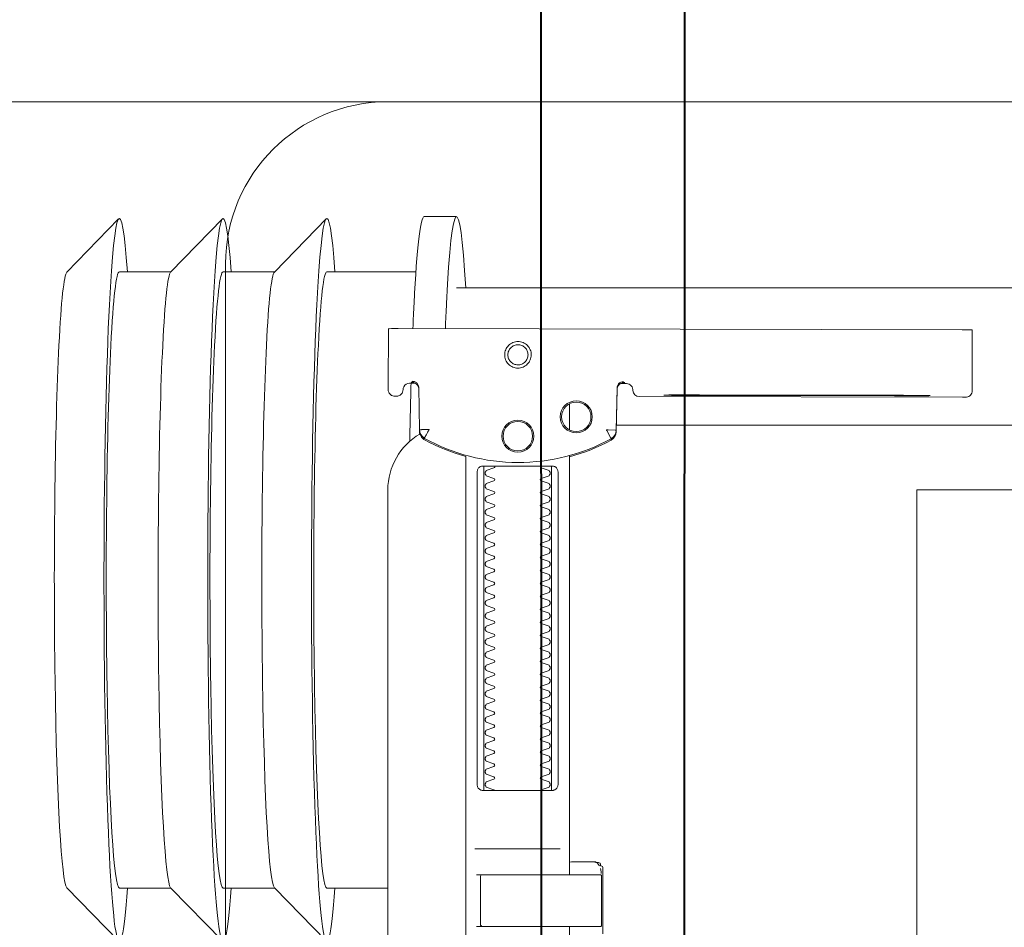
# Model space of a CAD drawing. Header units: millimetres. Extents: x -82287 to 177822, y -399756 to 0.
# Tile 145 of 228: x 52111 to 52126, y -195385 to -195371. Entities that reach past the tile are written whole.
import ezdxf
from ezdxf.enums import TextEntityAlignment as Align
from ezdxf.lldxf.tags import DXFTag

# ---------------------------------------------------------------- set-up
doc = ezdxf.new("R2010")
doc.units = ezdxf.units.MM
doc.header["$MEASUREMENT"] = 0
doc.linetypes.add('SUŁOSZOWA - PB 21 03$0$HIDDEN2', pattern=[4.7625, 3.175, -1.5875])
doc.layers.add('FL_XREF', color=252, linetype='Continuous')
doc.layers.add('IS_Cyrkulacja', color=7, linetype='DASHWAVE', lineweight=40, true_color=0x800080)
doc.layers.add('IS_Zimna_woda', color=5, linetype='SOLID', lineweight=40, true_color=0x0000ff)
for name, color, linetype, lineweight in [('IS_Zasilanie', 1, 'SOLID', 40), ('SUŁOSZOWA - PB 21 03$0$!! 0_ Istn-sciany', 251, 'Continuous', 0), ('SUŁOSZOWA - PB 21 03$0$!! 0_Opis_pom', 251, 'Continuous', 0), ('SUŁOSZOWA - PB 21 03$0$!! 1_OPIS POM NOWE', 251, 'Continuous', 0), ('SUŁOSZOWA - PB 21 03$0$!! 2_WYBURZENIA DO REMONTU', 251, 'Continuous', 0)]:
    doc.layers.add(name, color=color, linetype=linetype, lineweight=lineweight)
doc.layers.add('SUŁOSZOWA - PB 21 03$0$!!_@ wypos sanit nd', color=251, linetype='Continuous', lineweight=0, plot=False)
doc.styles.add('SUŁOSZOWA - PB 21 03$0$ARIAL', font='tahoma.ttf')
tags = doc.linetypes.add('DASHWAVE', pattern='A,10,-5,-20,[138,IS_LineDef.shx,S=2,R=0,X=-20,Y=0],-5', length=40).pattern_tags.tags
tags[16:17] = [DXFTag(74, 4), DXFTag(75, 0), DXFTag(340, '0'), DXFTag(46, 0.0), DXFTag(50, 0.0), DXFTag(44, 0.0), DXFTag(45, 0.0)]
tags[6:7] = [DXFTag(74, 4), DXFTag(75, 0), DXFTag(340, '0'), DXFTag(46, 0.0), DXFTag(50, 0.0), DXFTag(44, 0.0), DXFTag(45, 0.0)]
tags[4:5] = [DXFTag(74, 4), DXFTag(75, 0), DXFTag(340, '0'), DXFTag(46, 0.0), DXFTag(50, 0.0), DXFTag(44, 0.0), DXFTag(45, 0.0)]
tags = doc.linetypes.add('SOLID', pattern=[10, 10, 0]).pattern_tags.tags
tags[6:7] = [DXFTag(74, 4), DXFTag(75, 0), DXFTag(340, '0'), DXFTag(46, 0.0), DXFTag(50, 0.0), DXFTag(44, 0.0), DXFTag(45, 0.0)]
tags[4:5] = [DXFTag(74, 4), DXFTag(75, 0), DXFTag(340, '0'), DXFTag(46, 0.0), DXFTag(50, 0.0), DXFTag(44, 0.0), DXFTag(45, 0.0)]

# ---------------------------------------------------------------- blocks, each defined once
blk = doc.blocks.new('SUŁOSZOWA - PB 21 03$0$A$C351F644B')
for p, q in [((-22.5, 2.5), (-22.5, 15)), ((20, 0), (-20, 0))]:
    blk.add_line(p, q)
blk.add_arc((-20, 2.5), 2.5, 180, 270)
blk = doc.blocks.new('SUŁOSZOWA - PB 21 03$0$A$Cff2eaf8b')
for points in [[(-0.24945, 0.09108), (-0.24147, 0.09927)], [(-0.24136, 0.09113), (-0.23342, 0.09113), (-0.22548, 0.09927)], [(-0.22538, 0.09113), (-0.21743, 0.09113), (-0.2095, 0.09927)], [(-0.18941, 0.09963), (-0.19441, 0.09963)], [(-0.19567, 0.09113), (-0.20939, 0.09113)], [(-0.18941, 0.08863), (-0.04454, 0.08863), (-0.04035, 0.08853), (-0.03617, 0.08824), (-0.032, 0.08775), (-0.02786, 0.08707), (-0.02376, 0.08619), (-0.0197, 0.08513), (-0.0157, 0.08388), (-0.01176, 0.08244), (-0.00789, 0.08082), (-0.0041, 0.07902), (-0.0004, 0.07705), (0.0032, 0.0749), (0.0067, 0.0726), (0.01009, 0.07012), (0.01337, 0.0675)], [(-0.19839, 0.08237), (-0.11148, 0.08219)], [(-0.19594, 0.07411), (-0.19609, 0.07411), (-0.19639, 0.07411), (-0.19593, 0.07402), (-0.19578, 0.07396), (-0.19564, 0.07387), (-0.19551, 0.07376), (-0.1954, 0.07363), (-0.19532, 0.07349), (-0.19526, 0.07333), (-0.19523, 0.07317)], [(-0.16479, 0.06647), (-0.16466, 0.07302), (-0.16465, 0.07318), (-0.16461, 0.07333), (-0.16454, 0.07348), (-0.16445, 0.07361), (-0.16435, 0.07373), (-0.16422, 0.07383), (-0.16409, 0.07391), (-0.16394, 0.07396), (-0.16349, 0.07404), (-0.1638, 0.07405), (-0.16395, 0.07405)], [(-0.12195, 0.07209), (-0.15195, 0.07215)], [(-0.15195, 0.07205), (-0.12195, 0.07199)], [(-0.172, 0.07079), (-0.172, 0.06674)], [(0.16493, 0.0675), (-0.16477, 0.0675)], [(-0.172, -0.01362), (-0.172, -0.00982)], [(-0.172, 0.06279), (-0.172, -0.00182)], [(-0.1852, 0.06018), (-0.1852, 0.01218)], [(-0.1748, 0.01218), (-0.1748, 0.06018)], [(-0.11847, -0.0325), (-0.11847, 0.0575), (0.11153, 0.0575), (0.11153, -0.0325)], [(-0.17342, 0.00218), (-0.18659, 0.00218)], [(-0.172, 0.00012), (-0.17167, 0.00018), (-0.1682, 0.00018), (-0.1681, 0.00018), (-0.16799, 0.00016), (-0.16789, 0.00007), (-0.16779, 0.00006), (-0.16762, 0.00005), (-0.16752, 0.00005), (-0.16741, 0.00003), (-0.1673, -0.00004), (-0.16725, -0.00018), (-0.16725, -0.00044), (-0.16711, -0.00046), (-0.16701, -0.0005), (-0.16693, -0.00056), (-0.16688, -0.0007), (-0.16688, -0.01094)], [(-0.16829, 0.00017), (-0.16772, 0.00003), (-0.16738, -0.00042)], [(-0.16723, -0.00083), (-0.16714, -0.00136), (-0.16713, -0.00163)], [(-0.18633, -0.00182), (-0.17526, -0.00182), (-0.17367, -0.00182)], [(-0.24945, -0.00383), (-0.24147, -0.01202)], [(-0.24136, -0.00387), (-0.23342, -0.00387), (-0.22548, -0.01202)], [(-0.22538, -0.00387), (-0.21743, -0.00387), (-0.2095, -0.01202)], [(-0.2, -0.00387), (-0.20939, -0.00387)], [(-0.18633, -0.00982), (-0.18551, -0.00982), (-0.18567, -0.00972), (-0.1857, -0.00962)]]:
    blk.add_lwpolyline(points)
for points in [[(-0.19989, 0.08236), (-0.19995, 0.07336, 0.009369), (-0.19994, 0.07293), (-0.19992, 0.07276), (-0.19986, 0.07259), (-0.19979, 0.07243), (-0.19968, 0.07229), (-0.19955, 0.07217), (-0.19941, 0.07208), (-0.19924, 0.07201), (-0.19908, 0.07197), (-0.19895, 0.07196), (-0.1988, 0.07196)], [(-0.16413, 0.07389), (-0.16324, 0.07389), (-0.16303, 0.07386), (-0.16283, 0.0738), (-0.16264, 0.07369), (-0.16249, 0.07354), (-0.16237, 0.07337), (-0.16228, 0.07317), (-0.16225, 0.07297, 0.002299), (-0.16224, 0.07285, 0.40455), (-0.16124, 0.07188), (-0.11145, 0.07178), (-0.11127, 0.07178), (-0.11111, 0.07178), (-0.111, 0.07178), (-0.11083, 0.07179), (-0.11065, 0.07183), (-0.11049, 0.0719), (-0.11033, 0.072), (-0.1102, 0.07212), (-0.11009, 0.07227), (-0.11001, 0.07243), (-0.10996, 0.07261), (-0.10995, 0.07279), (-0.10997, 0.08178), (-0.10998, 0.08217)], [(-0.19576, 0.07395), (-0.19665, 0.07395, 0.282591), (-0.19754, 0.0734), (-0.19758, 0.07331), (-0.19761, 0.0732), (-0.19763, 0.07311), (-0.19764, 0.07296, -0.415352), (-0.19865, 0.07196)], [(-0.19623, 0.07426), (-0.19588, 0.0742), (-0.19555, 0.07399), (-0.19533, 0.07367), (-0.19523, 0.07332), (-0.19513, 0.06676), (-0.19513, 0.0667, 0.265347), (-0.19435, 0.06544, 0.125711), (-0.17997, 0.06173, 0.125711), (-0.16558, 0.06538, 0.26954), (-0.1648, 0.06667), (-0.16467, 0.07322), (-0.16464, 0.07344), (-0.16456, 0.07365), (-0.16444, 0.07383), (-0.16428, 0.07399), (-0.1641, 0.0741), (-0.16389, 0.07417), (-0.16368, 0.0742)], [(-0.15993, -0.0325), (-0.17249, -0.0325, 0.405519), (-0.172, -0.032), (-0.172, -0.0313, 0.414214), (-0.1725, -0.0308), (-0.1875, -0.0308, 0.414214), (-0.188, -0.0313), (-0.188, -0.032, 0.405519), (-0.18751, -0.0325), (-0.19, -0.0325, -0.414214), (-0.2, -0.0225), (-0.2, 0.0575, -0.266001), (-0.19506, 0.06612)], [(-0.19513, 0.06651), (-0.19511, 0.06632), (-0.19509, 0.06622), (-0.19506, 0.06612), (-0.19503, 0.06602), (-0.19498, 0.06592), (-0.19493, 0.06582), (-0.19488, 0.06573), (-0.19482, 0.06564), (-0.19475, 0.06556), (-0.19468, 0.06548), (-0.1946, 0.06541), (-0.19452, 0.06535), (-0.19443, 0.06529), (-0.19434, 0.06524), (-0.19358, 0.06483), (-0.19281, 0.06445), (-0.19203, 0.0641), (-0.19125, 0.06376), (-0.19045, 0.06345), (-0.18964, 0.06316), (-0.18882, 0.06289), (-0.188, 0.06265), (-0.188, -0.01362, 0.414214)], [(-0.172, 0.0626), (-0.17117, 0.06284), (-0.17034, 0.0631), (-0.16952, 0.06339), (-0.16872, 0.0637), (-0.16792, 0.06404), (-0.16713, 0.06439), (-0.16635, 0.06477), (-0.16558, 0.06518), (-0.16557, 0.06518, 0.269546), (-0.16479, 0.06647)], [(-0.18353, 0.01118, 0.182836), (-0.18364, 0.01127), (-0.18485, 0.01168, 0.050055), (-0.185, 0.01194), (-0.185, 0.01222, 0.050055), (-0.18485, 0.01248), (-0.18364, 0.01289, 0.719897), (-0.18364, 0.01327), (-0.18485, 0.01368, 0.050055), (-0.185, 0.01394), (-0.185, 0.01422, 0.050055), (-0.18485, 0.01448), (-0.18364, 0.01489, 0.719897), (-0.18364, 0.01527), (-0.18485, 0.01568, 0.050055), (-0.185, 0.01594), (-0.185, 0.01622, 0.050055), (-0.18485, 0.01648), (-0.18364, 0.01689, 0.719897), (-0.18364, 0.01727), (-0.18485, 0.01768, 0.050055), (-0.185, 0.01794), (-0.185, 0.01822, 0.050055), (-0.18485, 0.01848), (-0.18364, 0.01889, 0.719897), (-0.18364, 0.01927), (-0.18485, 0.01968, 0.050055), (-0.185, 0.01994), (-0.185, 0.02022, 0.050055), (-0.18485, 0.02048), (-0.18364, 0.02089, 0.719897), (-0.18364, 0.02127), (-0.18485, 0.02168, 0.050055), (-0.185, 0.02194), (-0.185, 0.02222, 0.050055), (-0.18485, 0.02248), (-0.18364, 0.02289, 0.719897), (-0.18364, 0.02327), (-0.18485, 0.02368, 0.050055), (-0.185, 0.02394), (-0.185, 0.02422, 0.050055), (-0.18485, 0.02448), (-0.18364, 0.02489, 0.719897), (-0.18364, 0.02527), (-0.18485, 0.02568, 0.050055), (-0.185, 0.02594), (-0.185, 0.02622, 0.050055), (-0.18485, 0.02648), (-0.18364, 0.02689, 0.719897), (-0.18364, 0.02727), (-0.18485, 0.02768, 0.050055), (-0.185, 0.02794), (-0.185, 0.02822, 0.050055), (-0.18485, 0.02848), (-0.18364, 0.02889, 0.719897), (-0.18364, 0.02927), (-0.18485, 0.02968, 0.050055), (-0.185, 0.02994), (-0.185, 0.03022, 0.050055), (-0.18485, 0.03048), (-0.18364, 0.03089, 0.719897), (-0.18364, 0.03127), (-0.18485, 0.03168, 0.050055), (-0.185, 0.03194), (-0.185, 0.03222, 0.050055), (-0.18485, 0.03248), (-0.18364, 0.03289, 0.719897), (-0.18364, 0.03327), (-0.18485, 0.03368, 0.050055), (-0.185, 0.03394), (-0.185, 0.03422, 0.050055), (-0.18485, 0.03448), (-0.18364, 0.03489, 0.719897), (-0.18364, 0.03527), (-0.18485, 0.03568, 0.050055), (-0.185, 0.03594), (-0.185, 0.03622, 0.050055), (-0.18485, 0.03648), (-0.18364, 0.03689, 0.719897), (-0.18364, 0.03727), (-0.18485, 0.03768, 0.050055), (-0.185, 0.03794), (-0.185, 0.03822, 0.050055), (-0.18485, 0.03848), (-0.18364, 0.03889, 0.719897), (-0.18364, 0.03927), (-0.18485, 0.03968, 0.050055), (-0.185, 0.03994), (-0.185, 0.04022, 0.050055), (-0.18485, 0.04048), (-0.18364, 0.04089, 0.719897), (-0.18364, 0.04127), (-0.18485, 0.04168, 0.050055), (-0.185, 0.04194), (-0.185, 0.04222, 0.050055), (-0.18485, 0.04248), (-0.18364, 0.04289, 0.719897), (-0.18364, 0.04327), (-0.18485, 0.04368, 0.050055), (-0.185, 0.04394), (-0.185, 0.04422, 0.050055), (-0.18485, 0.04448), (-0.18364, 0.04489, 0.719897), (-0.18364, 0.04527), (-0.18485, 0.04568, 0.050055), (-0.185, 0.04594), (-0.185, 0.04622, 0.050055), (-0.18485, 0.04648), (-0.18364, 0.04689, 0.719897), (-0.18364, 0.04727), (-0.18485, 0.04768, 0.050055), (-0.185, 0.04794), (-0.185, 0.04822, 0.050055), (-0.18485, 0.04848), (-0.18364, 0.04889, 0.719897), (-0.18364, 0.04927), (-0.18485, 0.04968, 0.050055), (-0.185, 0.04994), (-0.185, 0.05022, 0.050055), (-0.18485, 0.05048), (-0.18364, 0.05089, 0.719897), (-0.18364, 0.05127), (-0.18485, 0.05168, 0.050055), (-0.185, 0.05194), (-0.185, 0.05222, 0.050055), (-0.18485, 0.05248), (-0.18364, 0.05289, 0.719897), (-0.18364, 0.05327), (-0.18485, 0.05368, 0.050055), (-0.185, 0.05394), (-0.185, 0.05422, 0.050055), (-0.18485, 0.05448), (-0.18364, 0.05489, 0.719897), (-0.18364, 0.05527), (-0.18485, 0.05568, 0.050055), (-0.185, 0.05594), (-0.185, 0.05622, 0.050055), (-0.18485, 0.05648), (-0.18364, 0.05689, 0.719897), (-0.18364, 0.05727), (-0.18485, 0.05768, 0.050055), (-0.185, 0.05794), (-0.185, 0.05822, 0.050055), (-0.18485, 0.05848), (-0.18364, 0.05889, 0.719897), (-0.18364, 0.05927), (-0.18485, 0.05968, 0.050055), (-0.185, 0.05994), (-0.185, 0.06022, 0.050055), (-0.18485, 0.06048), (-0.18364, 0.06089, 0.474594), (-0.18353, 0.06118)], [(-0.17647, 0.06118, 0.474594), (-0.17636, 0.06089), (-0.17515, 0.06048, 0.050055), (-0.175, 0.06022), (-0.175, 0.05994, 0.050055), (-0.17515, 0.05968), (-0.17636, 0.05927, 0.719897), (-0.17636, 0.05889), (-0.17515, 0.05848, 0.050055), (-0.175, 0.05822), (-0.175, 0.05794, 0.050055), (-0.17515, 0.05768), (-0.17636, 0.05727, 0.719897), (-0.17636, 0.05689), (-0.17515, 0.05648, 0.050055), (-0.175, 0.05622), (-0.175, 0.05594, 0.050055), (-0.17515, 0.05568), (-0.17636, 0.05527, 0.719897), (-0.17636, 0.05489), (-0.17515, 0.05448, 0.050055), (-0.175, 0.05422), (-0.175, 0.05394, 0.050055), (-0.17515, 0.05368), (-0.17636, 0.05327, 0.719897), (-0.17636, 0.05289), (-0.17515, 0.05248, 0.050055), (-0.175, 0.05222), (-0.175, 0.05194, 0.050055), (-0.17515, 0.05168), (-0.17636, 0.05127, 0.719897), (-0.17636, 0.05089), (-0.17515, 0.05048, 0.050055), (-0.175, 0.05022), (-0.175, 0.04994, 0.050055), (-0.17515, 0.04968), (-0.17636, 0.04927, 0.719897), (-0.17636, 0.04889), (-0.17515, 0.04848, 0.050055), (-0.175, 0.04822), (-0.175, 0.04794, 0.050055), (-0.17515, 0.04768), (-0.17636, 0.04727, 0.719897), (-0.17636, 0.04689), (-0.17515, 0.04648, 0.050055), (-0.175, 0.04622), (-0.175, 0.04594, 0.050055), (-0.17515, 0.04568), (-0.17636, 0.04527, 0.719897), (-0.17636, 0.04489), (-0.17515, 0.04448, 0.050055), (-0.175, 0.04422), (-0.175, 0.04394, 0.050055), (-0.17515, 0.04368), (-0.17636, 0.04327, 0.719897), (-0.17636, 0.04289), (-0.17515, 0.04248, 0.050055), (-0.175, 0.04222), (-0.175, 0.04194, 0.050055), (-0.17515, 0.04168), (-0.17636, 0.04127, 0.719897), (-0.17636, 0.04089), (-0.17515, 0.04048, 0.050055), (-0.175, 0.04022), (-0.175, 0.03994, 0.050055), (-0.17515, 0.03968), (-0.17636, 0.03927, 0.719897), (-0.17636, 0.03889), (-0.17515, 0.03848, 0.050055), (-0.175, 0.03822), (-0.175, 0.03794, 0.050055), (-0.17515, 0.03768), (-0.17636, 0.03727, 0.719897), (-0.17636, 0.03689), (-0.17515, 0.03648, 0.050055), (-0.175, 0.03622), (-0.175, 0.03594, 0.050055), (-0.17515, 0.03568), (-0.17636, 0.03527, 0.719897), (-0.17636, 0.03489), (-0.17515, 0.03448, 0.050055), (-0.175, 0.03422), (-0.175, 0.03394, 0.050055), (-0.17515, 0.03368), (-0.17636, 0.03327, 0.719897), (-0.17636, 0.03289), (-0.17515, 0.03248, 0.050055), (-0.175, 0.03222), (-0.175, 0.03194, 0.050055), (-0.17515, 0.03168), (-0.17636, 0.03127, 0.719897), (-0.17636, 0.03089), (-0.17515, 0.03048, 0.050055), (-0.175, 0.03022), (-0.175, 0.02994, 0.050055), (-0.17515, 0.02968), (-0.17636, 0.02927, 0.719897), (-0.17636, 0.02889), (-0.17515, 0.02848, 0.050055), (-0.175, 0.02822), (-0.175, 0.02794, 0.050055), (-0.17515, 0.02768), (-0.17636, 0.02727, 0.719897), (-0.17636, 0.02689), (-0.17515, 0.02648, 0.050055), (-0.175, 0.02622), (-0.175, 0.02594, 0.050055), (-0.17515, 0.02568), (-0.17636, 0.02527, 0.719897), (-0.17636, 0.02489), (-0.17515, 0.02448, 0.050055), (-0.175, 0.02422), (-0.175, 0.02394, 0.050055), (-0.17515, 0.02368), (-0.17636, 0.02327, 0.719897), (-0.17636, 0.02289), (-0.17515, 0.02248, 0.050055), (-0.175, 0.02222), (-0.175, 0.02194, 0.050055), (-0.17515, 0.02168), (-0.17636, 0.02127, 0.719897), (-0.17636, 0.02089), (-0.17515, 0.02048, 0.050055), (-0.175, 0.02022), (-0.175, 0.01994, 0.050055), (-0.17515, 0.01968), (-0.17636, 0.01927, 0.719897), (-0.17636, 0.01889), (-0.17515, 0.01848, 0.050055), (-0.175, 0.01822), (-0.175, 0.01794, 0.050055), (-0.17515, 0.01768), (-0.17636, 0.01727, 0.719897), (-0.17636, 0.01689), (-0.17515, 0.01648, 0.050055), (-0.175, 0.01622), (-0.175, 0.01594, 0.050055), (-0.17515, 0.01568), (-0.17636, 0.01527, 0.719897), (-0.17636, 0.01489), (-0.17515, 0.01448, 0.050055), (-0.175, 0.01422), (-0.175, 0.01394, 0.050055), (-0.17515, 0.01368), (-0.17636, 0.01327, 0.719897), (-0.17636, 0.01289), (-0.17515, 0.01248, 0.050055), (-0.175, 0.01222), (-0.175, 0.01194, 0.050055), (-0.17515, 0.01168), (-0.17636, 0.01127, 0.182836), (-0.17647, 0.01118)], [(-0.1857, -0.00202), (-0.1857, -0.00962), (-0.1857, -0.00202), (-0.18567, -0.00192), (-0.18559, -0.00184), (-0.17696, -0.00182), (-0.16725, -0.00182, -0.414214), (-0.16705, -0.00202), (-0.16705, -0.00962, -0.414214), (-0.16725, -0.00982), (-0.18543, -0.00982), (-0.18553, -0.00978), (-0.1856, -0.00962)]]:
    blk.add_lwpolyline(points, format="xyb")
for points in [[(-0.17994, 0.08038), (-0.17974, 0.08037), (-0.17954, 0.08034), (-0.17935, 0.08029), (-0.17916, 0.08022), (-0.17897, 0.08013), (-0.1788, 0.08003), (-0.17864, 0.07991), (-0.17849, 0.07978), (-0.17836, 0.07963), (-0.17824, 0.07947), (-0.17814, 0.07929), (-0.17805, 0.07911), (-0.17798, 0.07892), (-0.17793, 0.07873), (-0.17791, 0.07853), (-0.1779, 0.07833), (-0.17791, 0.07813), (-0.17794, 0.07793), (-0.17799, 0.07773), (-0.17805, 0.07754), (-0.17814, 0.07736), (-0.17824, 0.07719), (-0.17836, 0.07703), (-0.1785, 0.07688), (-0.17865, 0.07675), (-0.17881, 0.07663), (-0.17898, 0.07652), (-0.17916, 0.07644), (-0.17935, 0.07637), (-0.17955, 0.07632), (-0.17975, 0.07629), (-0.17995, 0.07628), (-0.18015, 0.07629), (-0.18035, 0.07632), (-0.18054, 0.07637), (-0.18073, 0.07644), (-0.18091, 0.07653), (-0.18109, 0.07663), (-0.18125, 0.07675), (-0.18139, 0.07689), (-0.18153, 0.07704), (-0.18165, 0.0772), (-0.18175, 0.07737), (-0.18184, 0.07755), (-0.1819, 0.07774), (-0.18195, 0.07794), (-0.18198, 0.07813), (-0.18199, 0.07834), (-0.18198, 0.07854), (-0.18195, 0.07873), (-0.1819, 0.07893), (-0.18183, 0.07912), (-0.18175, 0.0793), (-0.18164, 0.07947), (-0.18152, 0.07963), (-0.18139, 0.07978), (-0.18124, 0.07992), (-0.18108, 0.08004), (-0.18091, 0.08014), (-0.18072, 0.08022), (-0.18053, 0.08029), (-0.18034, 0.08034), (-0.18014, 0.08037)], [(-0.17994, 0.07987), (-0.17979, 0.07987), (-0.17964, 0.07984), (-0.17949, 0.07981), (-0.17935, 0.07976), (-0.17921, 0.07969), (-0.17908, 0.07961), (-0.17896, 0.07952), (-0.17885, 0.07942), (-0.17874, 0.07931), (-0.17865, 0.07918), (-0.17858, 0.07905), (-0.17851, 0.07892), (-0.17846, 0.07877), (-0.17842, 0.07862), (-0.1784, 0.07847), (-0.17839, 0.07832), (-0.1784, 0.07817), (-0.17842, 0.07802), (-0.17846, 0.07787), (-0.17851, 0.07773), (-0.17858, 0.07759), (-0.17866, 0.07746), (-0.17875, 0.07734), (-0.17885, 0.07723), (-0.17896, 0.07712), (-0.17909, 0.07703), (-0.17922, 0.07696), (-0.17935, 0.07689), (-0.1795, 0.07684), (-0.17964, 0.0768), (-0.1798, 0.07678), (-0.17995, 0.07677), (-0.1801, 0.07678), (-0.18025, 0.07681), (-0.1804, 0.07684), (-0.18054, 0.07689), (-0.18068, 0.07696), (-0.18081, 0.07704), (-0.18093, 0.07713), (-0.18104, 0.07723), (-0.18114, 0.07734), (-0.18123, 0.07747), (-0.18131, 0.0776), (-0.18138, 0.07773), (-0.18143, 0.07788), (-0.18146, 0.07803), (-0.18149, 0.07818), (-0.18149, 0.07833), (-0.18149, 0.07848), (-0.18146, 0.07863), (-0.18143, 0.07878), (-0.18137, 0.07892), (-0.18131, 0.07906), (-0.18123, 0.07919), (-0.18114, 0.07931), (-0.18104, 0.07942), (-0.18092, 0.07952), (-0.1808, 0.07962), (-0.18067, 0.07969), (-0.18053, 0.07976), (-0.18039, 0.07981), (-0.18024, 0.07985), (-0.18009, 0.07987)], [(-0.17471, 0.06118), (-0.17462, 0.06118), (-0.17454, 0.06117), (-0.17445, 0.06115), (-0.17437, 0.06113), (-0.17428, 0.06109), (-0.1742, 0.06105), (-0.17413, 0.061), (-0.17406, 0.06095), (-0.174, 0.06088), (-0.17394, 0.06081), (-0.17389, 0.06072), (-0.17384, 0.06062), (-0.17381, 0.06052), (-0.17378, 0.06041), (-0.17376, 0.06029), (-0.17376, 0.06018), (-0.17376, 0.01218), (-0.17376, 0.01206), (-0.17378, 0.01195), (-0.17381, 0.01184), (-0.17384, 0.01173), (-0.17389, 0.01164), (-0.17394, 0.01155), (-0.174, 0.01148), (-0.17406, 0.01141), (-0.17413, 0.01135), (-0.1742, 0.01131), (-0.17428, 0.01126), (-0.17437, 0.01123), (-0.17445, 0.01121), (-0.17454, 0.01119), (-0.17462, 0.01118), (-0.17471, 0.01118), (-0.18529, 0.01118), (-0.18538, 0.01118), (-0.18547, 0.01119), (-0.18555, 0.01121), (-0.18564, 0.01123), (-0.18572, 0.01126), (-0.1858, 0.01131), (-0.18587, 0.01135), (-0.18594, 0.01141), (-0.18601, 0.01148), (-0.18606, 0.01155), (-0.18612, 0.01164), (-0.18616, 0.01173), (-0.1862, 0.01184), (-0.18623, 0.01195), (-0.18624, 0.01206), (-0.18625, 0.01218), (-0.18625, 0.06018), (-0.18624, 0.06029), (-0.18623, 0.06041), (-0.1862, 0.06052), (-0.18616, 0.06062), (-0.18612, 0.06072), (-0.18606, 0.06081), (-0.18601, 0.06088), (-0.18594, 0.06095), (-0.18587, 0.061), (-0.1858, 0.06105), (-0.18572, 0.06109), (-0.18564, 0.06113), (-0.18555, 0.06115), (-0.18547, 0.06117), (-0.18538, 0.06118), (-0.18529, 0.06118)]]:
    blk.add_lwpolyline(points, close=True)
for points in [[(-0.19436, 0.06548), (-0.19435, 0.06548), (-0.19435, 0.06548), (-0.19435, 0.06548), (-0.19435, 0.06548), (-0.19435, 0.06548), (-0.19435, 0.06548), (-0.19435, 0.06548), (-0.19435, 0.06548), (-0.19435, 0.06548), (-0.19435, 0.06548), (-0.19435, 0.06548), (-0.19435, 0.06548), (-0.19435, 0.06548), (-0.19435, 0.06548), (-0.19435, 0.06548), (-0.19435, 0.06548), (-0.19435, 0.06548), (-0.19435, 0.06548), (-0.19435, 0.06549), (-0.19435, 0.06549), (-0.19435, 0.06549), (-0.19435, 0.06549), (-0.19435, 0.06549), (-0.19435, 0.06549), (-0.19435, 0.0655), (-0.19435, 0.0655), (-0.19434, 0.0655), (-0.19434, 0.06551), (-0.19434, 0.06551), (-0.19434, 0.06552), (-0.19433, 0.06552), (-0.19433, 0.06553), (-0.19433, 0.06553), (-0.19433, 0.06554), (-0.19432, 0.06554), (-0.19432, 0.06555), (-0.19432, 0.06555), (-0.19432, 0.06556), (-0.19431, 0.06556), (-0.19431, 0.06557), (-0.19431, 0.06558), (-0.1943, 0.06558), (-0.1943, 0.06559), (-0.19429, 0.0656), (-0.19429, 0.06561), (-0.19429, 0.06561), (-0.19428, 0.06562), (-0.19428, 0.06563), (-0.19427, 0.06564), (-0.19427, 0.06565), (-0.19426, 0.06566), (-0.19426, 0.06566), (-0.19425, 0.06567), (-0.19425, 0.06568), (-0.19424, 0.06569), (-0.19424, 0.0657), (-0.19423, 0.06571), (-0.19423, 0.06572), (-0.19422, 0.06573), (-0.19422, 0.06574), (-0.19421, 0.06575), (-0.1942, 0.06576), (-0.1942, 0.06578), (-0.19419, 0.06579), (-0.19419, 0.0658), (-0.19418, 0.06581), (-0.19417, 0.06582), (-0.19417, 0.06583), (-0.19416, 0.06585), (-0.19415, 0.06586), (-0.19414, 0.06588), (-0.19413, 0.06591), (-0.19411, 0.06594), (-0.1941, 0.06596), (-0.19408, 0.06599), (-0.19407, 0.06602), (-0.19405, 0.06605), (-0.19395, 0.06623), (-0.19393, 0.06626), (-0.1939, 0.06633), (-0.19388, 0.06636), (-0.19386, 0.0664), (-0.19384, 0.06643), (-0.19382, 0.06646), (-0.1938, 0.0665), (-0.19378, 0.06653), (-0.19377, 0.06657), (-0.19376, 0.06659), (-0.19375, 0.0666), (-0.19375, 0.0666), (-0.19374, 0.06662), (-0.19373, 0.06663), (-0.19372, 0.06664), (-0.19372, 0.06665), (-0.19371, 0.06666), (-0.19371, 0.06667), (-0.19371, 0.06667), (-0.1937, 0.06668), (-0.1937, 0.06668), (-0.1937, 0.06668), (-0.1937, 0.06669), (-0.1937, 0.06669), (-0.1937, 0.0667), (-0.19369, 0.06671), (-0.19369, 0.06671), (-0.19369, 0.06672), (-0.19368, 0.06672), (-0.19368, 0.06672), (-0.19368, 0.06673), (-0.19367, 0.06673), (-0.19367, 0.06674), (-0.19367, 0.06674), (-0.19366, 0.06674), (-0.19365, 0.06675), (-0.19365, 0.06675), (-0.19364, 0.06676), (-0.19364, 0.06676), (-0.19364, 0.06676), (-0.19364, 0.06677), (-0.19363, 0.06677), (-0.19363, 0.06678), (-0.19363, 0.06678), (-0.19363, 0.06678), (-0.19363, 0.06679), (-0.19363, 0.06679), (-0.19363, 0.0668), (-0.19363, 0.0668), (-0.19363, 0.06681), (-0.19364, 0.06681), (-0.19364, 0.06681), (-0.19364, 0.06682), (-0.19364, 0.06682), (-0.19364, 0.06682), (-0.19365, 0.06682), (-0.19365, 0.06682), (-0.19365, 0.06682), (-0.19365, 0.06682), (-0.19365, 0.06682), (-0.19366, 0.06682), (-0.19366, 0.06682), (-0.19366, 0.06682), (-0.19366, 0.06682), (-0.19366, 0.06682), (-0.19367, 0.06682), (-0.19367, 0.06682), (-0.19367, 0.06682), (-0.19367, 0.06682), (-0.19367, 0.06682), (-0.19368, 0.06682), (-0.19368, 0.06682), (-0.19369, 0.06682), (-0.19369, 0.06682), (-0.19369, 0.06681), (-0.1937, 0.06681), (-0.1937, 0.06681), (-0.19371, 0.06681), (-0.19371, 0.06681), (-0.19371, 0.06681), (-0.19371, 0.06681), (-0.19372, 0.0668), (-0.19372, 0.0668), (-0.19373, 0.0668), (-0.19373, 0.0668), (-0.19374, 0.0668), (-0.19374, 0.0668), (-0.19374, 0.0668), (-0.19375, 0.0668), (-0.19375, 0.06681), (-0.19376, 0.06681), (-0.19376, 0.06681), (-0.19377, 0.06681), (-0.19377, 0.06681), (-0.19377, 0.06681), (-0.19377, 0.06681), (-0.19378, 0.06681), (-0.19378, 0.06681), (-0.19378, 0.06681), (-0.19378, 0.06681), (-0.19379, 0.06681), (-0.19379, 0.06681), (-0.19379, 0.06681), (-0.19379, 0.06681), (-0.1938, 0.06681), (-0.1938, 0.06681), (-0.19381, 0.06681), (-0.19381, 0.06681), (-0.19382, 0.06681), (-0.19383, 0.06681), (-0.19383, 0.06681), (-0.19384, 0.06681), (-0.19385, 0.06681), (-0.19385, 0.06681), (-0.19386, 0.06681), (-0.19387, 0.06681), (-0.19388, 0.06681), (-0.19389, 0.06681), (-0.19389, 0.0668), (-0.1939, 0.0668), (-0.19391, 0.0668), (-0.19392, 0.0668), (-0.19397, 0.0668), (-0.19398, 0.0668), (-0.19399, 0.0668), (-0.194, 0.0668), (-0.19401, 0.0668), (-0.19402, 0.0668), (-0.19403, 0.0668), (-0.19405, 0.0668), (-0.19406, 0.0668), (-0.19407, 0.0668), (-0.19408, 0.0668), (-0.19409, 0.0668), (-0.1941, 0.0668), (-0.19412, 0.0668), (-0.19417, 0.0668), (-0.19419, 0.0668), (-0.19421, 0.0668), (-0.19424, 0.0668), (-0.19426, 0.0668), (-0.19429, 0.0668), (-0.19431, 0.0668), (-0.19433, 0.0668), (-0.19436, 0.0668), (-0.19438, 0.06679), (-0.19455, 0.06679), (-0.19457, 0.06679), (-0.19459, 0.06679), (-0.19461, 0.06679), (-0.19463, 0.06679), (-0.19464, 0.06679), (-0.19465, 0.06679), (-0.19466, 0.06679), (-0.19467, 0.06679), (-0.19468, 0.06679), (-0.19469, 0.06679), (-0.1947, 0.06679), (-0.19471, 0.06679), (-0.19472, 0.06679), (-0.19473, 0.06679), (-0.19474, 0.06679), (-0.19474, 0.06679), (-0.19475, 0.06679), (-0.19476, 0.06679), (-0.19477, 0.06679), (-0.19478, 0.06679), (-0.19479, 0.06679), (-0.1948, 0.06679), (-0.1948, 0.06679), (-0.19481, 0.06679), (-0.19482, 0.06678), (-0.19483, 0.06678), (-0.19484, 0.06678), (-0.19484, 0.06678), (-0.19485, 0.06678), (-0.19486, 0.06678), (-0.19487, 0.06678), (-0.19487, 0.06678), (-0.19488, 0.06678), (-0.19489, 0.06678), (-0.1949, 0.06678), (-0.1949, 0.06678), (-0.19491, 0.06678), (-0.19492, 0.06678), (-0.19492, 0.06678), (-0.19493, 0.06678), (-0.19494, 0.06678), (-0.19494, 0.06678), (-0.19495, 0.06678), (-0.19496, 0.06678), (-0.19496, 0.06678), (-0.19497, 0.06678), (-0.19499, 0.06678), (-0.19499, 0.06678), (-0.195, 0.06678), (-0.195, 0.06678), (-0.19501, 0.06678), (-0.19501, 0.06678), (-0.19502, 0.06678), (-0.19502, 0.06678), (-0.19503, 0.06678), (-0.19503, 0.06678), (-0.19504, 0.06678), (-0.19504, 0.06678), (-0.19505, 0.06678), (-0.19505, 0.06678), (-0.19505, 0.06678), (-0.19506, 0.06678), (-0.19506, 0.06678), (-0.19507, 0.06678), (-0.19507, 0.06678), (-0.19507, 0.06678), (-0.19508, 0.06678), (-0.19508, 0.06678), (-0.19508, 0.06678), (-0.19509, 0.06678), (-0.19509, 0.06678), (-0.19509, 0.06678), (-0.1951, 0.06678), (-0.1951, 0.06678), (-0.1951, 0.06678), (-0.19511, 0.06678), (-0.19511, 0.06678), (-0.19511, 0.06678), (-0.19511, 0.06678), (-0.19511, 0.06678), (-0.19512, 0.06678), (-0.19512, 0.06678), (-0.19512, 0.06678), (-0.19512, 0.06678), (-0.19512, 0.06678), (-0.19512, 0.06678), (-0.19513, 0.06678), (-0.19513, 0.06677), (-0.19513, 0.06677), (-0.19513, 0.06677), (-0.19513, 0.06677), (-0.19513, 0.06677), (-0.19513, 0.06677), (-0.19513, 0.06677), (-0.19513, 0.06677), (-0.19513, 0.06677), (-0.19513, 0.06677), (-0.19513, 0.06677), (-0.19513, 0.06677), (-0.19513, 0.06677), (-0.19513, 0.06677), (-0.19513, 0.06677), (-0.19513, 0.06678), (-0.19513, 0.06678), (-0.19513, 0.06678), (-0.19513, 0.06678), (-0.19513, 0.06678), (-0.19513, 0.06678), (-0.19513, 0.06678), (-0.19513, 0.06678), (-0.19513, 0.06678), (-0.19513, 0.06678), (-0.19513, 0.06678), (-0.19513, 0.06678), (-0.19513, 0.06678), (-0.19513, 0.06678), (-0.19513, 0.06678), (-0.19513, 0.06677), (-0.19513, 0.06677, 0.269547)], [(-0.1648, 0.06671), (-0.16481, 0.06671), (-0.16485, 0.06672), (-0.16497, 0.06672), (-0.16603, 0.06675), (-0.16612, 0.06675), (-0.16616, 0.06675), (-0.1662, 0.06675), (-0.16623, 0.06676), (-0.16627, 0.06677), (-0.1663, 0.06675), (-0.1663, 0.06672), (-0.16628, 0.0667), (-0.16625, 0.06667), (-0.16623, 0.06663), (-0.16622, 0.0666), (-0.1662, 0.06657), (-0.16561, 0.06549), (-0.1656, 0.06545), (-0.16558, 0.06542, 0.269546)]]:
    blk.add_lwpolyline(points, format="xyb", close=True)
for centre, radius in [((-0.17096, 0.06877), 0.00247), ((-0.17096, 0.06877), 0.00227), ((-0.17997, 0.06579), 0.00247), ((-0.17997, 0.06579), 0.00227)]:
    blk.add_circle(centre, radius)
for centre, major_axis, ratio, start_param, end_param in [((-0.24136, 0.04363), (0, 0.0557), 0.04256, 5.733752, 6.988802), ((-0.22538, 0.04363), (0, 0.0557), 0.04256, 5.733752, 6.988802), ((-0.20939, 0.04363), (0, 0.0557), 0.04256, 5.733752, 6.988802), ((-0.18941, 0.04363), (0, 0.056), 0.04256, 5.645661, 6.988802), ((-0.19441, 0.04363), (0, 0.056), 0.04256, 0, 0.705617), ((-0.24936, 0.04363), (0, 0.0475), 0.04256, 0.043665, 0.705617), ((-0.24136, 0.04363), (0, 0.0475), 0.04256, 0, 0.705617), ((-0.23337, 0.04363), (0, 0.0475), 0.04256, 0.043665, 0.705617), ((-0.22538, 0.04363), (0, 0.0475), 0.04256, 0, 0.705617), ((-0.21739, 0.04363), (0, 0.0475), 0.04256, 0.043665, 0.705617), ((-0.20939, 0.04363), (0, 0.0475), 0.04256, 0, 0.705617), ((-0.24136, 0.04363), (0, 0.0557), 0.04256, 0.705617, 3.691026), ((-0.22538, 0.04363), (0, 0.0557), 0.04256, 0.705617, 3.691026), ((-0.20939, 0.04363), (0, 0.0557), 0.04256, 0.705617, 3.691026), ((-0.19441, 0.04363), (0, 0.056), 0.04256, 0.705617, 0.806963), ((-0.18941, 0.04363), (0, 0.056), 0.04256, 0.705617, 0.807212), ((-0.19839, 0.08235), (-0.0015, 0), 0.008726, 4.712674, 6.283151), ((-0.11148, 0.08218), (-0.0015, 0), 0.008726, 3.141878, 4.712682), ((-0.24936, 0.04363), (0, 0.0475), 0.04256, 0.705617, 3.097928), ((-0.24136, 0.04363), (0, 0.0475), 0.04256, 0.705617, 3.141593), ((-0.23337, 0.04363), (0, 0.0475), 0.04256, 0.705617, 3.097928), ((-0.22538, 0.04363), (0, 0.0475), 0.04256, 0.705617, 3.141593), ((-0.21739, 0.04363), (0, 0.0475), 0.04256, 0.705617, 3.097928), ((-0.20939, 0.04363), (0, 0.0475), 0.04256, 0.705617, 3.141593), ((-0.19664, 0.07495), (-0.000002, -0.001), 0.000289, 6.274459, 6.283185), ((-0.19441, 0.04363), (0, 0.056), 0.04256, 0.998527, 1.179108), ((-0.16324, 0.07489), (-0.000002, -0.001), 0.000289, 6.274459, 6.283185), ((-0.19879, 0.07296), (-0.000011, -0.001), 0.706875, 0, 0.012337), ((-0.19844, 0.07196), (-0.000501, 0.000001), 0.008726, 0.786107, 1.14947), ((-0.19864, 0.07296), (-0.000006, -0.001), 0.408573, 0, 0.00956), ((-0.15195, 0.0721), (0.0055, -0.00001), 0.008726, 1.571085, 4.712678), ((-0.12195, 0.07204), (0.0055, -0.00001), 0.008726, 4.712678, 7.854271), ((-0.19463, 0.06658), (-0.0005, -0.000008), 0.017454, 0, 0.000137), ((-0.1653, 0.06668), (0.0005, -0.00001), 0.000006, 6.282744, 6.283185), ((-0.1852, 0.06018), (0, 0.001), 0.000289, 4.712389, 6.283185), ((-0.1748, 0.06018), (0, -0.001), 0.000289, 1.570796, 3.141593), ((-0.1852, 0.01218), (0, -0.001), 0.000289, 0, 1.570796), ((-0.1748, 0.01218), (0, -0.001), 0.000289, 0, 1.570796), ((-0.16763, -0.00015), (0.000004, 0.0002), 0.133184, 0.00502, 0.005026), ((-0.16723, -0.00065), (0.000013, 0.0002), 0.223, 0.006306, 0.006351)]:
    blk.add_ellipse(centre, major_axis=major_axis, ratio=ratio, start_param=start_param, end_param=end_param)
blk = doc.blocks.new('SUŁOSZOWA - PB 21 03')
at = {"layer": 'SUŁOSZOWA - PB 21 03$0$!! 0_ Istn-sciany'}
blk.add_lwpolyline([(52030.71142, -195425.5883), (52144.71142, -195425.5883)], dxfattribs=at)
at = {"layer": 'SUŁOSZOWA - PB 21 03$0$!! 2_WYBURZENIA DO REMONTU', "linetype": 'SUŁOSZOWA - PB 21 03$0$HIDDEN2', "ltscale": 3, "xscale": -1, "rotation": 180}
blk.add_blockref('SUŁOSZOWA - PB 21 03$0$A$C351F644B', (52074.71142, -195425.5883), dxfattribs=at)
at = {"layer": 'SUŁOSZOWA - PB 21 03$0$!!_@ wypos sanit nd', "xscale": 100, "yscale": 100, "zscale": 100}
blk.add_blockref('SUŁOSZOWA - PB 21 03$0$A$Cff2eaf8b', (52074.71142, -195437.32131), dxfattribs=at)
at = {"layer": 'SUŁOSZOWA - PB 21 03$0$!! 0_Opis_pom', "ltscale": 0.7, "style": 'SUŁOSZOWA - PB 21 03$0$ARIAL'}
for tag, p in [('B0,19', (52679.2094, -194257.55204)), ('B2,14', (73874.0461, -194402.0887)), ('B2,12', (73342.49259, -194413.89249)), ('B1,21', (60405.50261, -194427.18207)), ('B2,11', (73069.01144, -194438.89383)), ('B2,16', (75195.07765, -194441.83446)), ('A1,16', (59129.54925, -194448.08429)), ('B1,19', (59914.81903, -194448.15658)), ('B1/17', (59524.53699, -194450.37428)), ('1,23', (61575.22173, -194450.37428)), ('1,22', (60947.33929, -194456.1144)), ('A1,1', (58808.06672, -194460.94161)), ('B0,15', (51514.15008, -194461.8073)), ('B3,7', (87459.81312, -194465.07097)), ('B3,3', (88235.73906, -194465.79732)), ('B2,19.1', (76701.67035, -194466.03695)), ('B2,17', (75506.7465, -194471.3759)), ('B1,18', (59715.51745, -194473.87108)), ('B0,18', (52071.43815, -194478.40179)), ('B3,8', (90006.66539, -194478.47972)), ('B3,6', (86826.65132, -194483.15512)), ('B2,15', (74566.38885, -194487.81114)), ('B2,10', (72728.63362, -194489.37283)), ('B1,20', (60198.53687, -194490.17374)), ('B2,13', (73649.91716, -194500.01242)), ('A0,6', (49094.40602, -194505.72387)), ('A2,5', (72452.45009, -194505.90583)), ('A1,6', (58565.96262, -194514.50753)), ('B1,1', (61908.24378, -194515.48656)), ('A0,4', (49692.81919, -194517.93289)), ('B0,22', (54187.56644, -194519.04308)), ('A0,3', (49906.53818, -194524.03766)), ('B0,20', (53125.45224, -194527.8835)), ('A0,5', (49399.71914, -194533.19455)), ('B0,21', (53847.26622, -194535.08002)), ('B1,3', (62229.35503, -194604.49851)), ('B2,18', (75922.43604, -194612.23635)), ('B2,19', (77152.69039, -194617.53776)), ('A3,4', (85509.27934, -194642.47136)), ('B0,24B', (54824.42896, -194684.26784)), ('B1,4', (63476.45184, -194691.11207)), ('B0,16', (51457.40872, -194704.43091)), ('B0,13', (50367.63944, -194706.5583)), ('B0,17', (51897.58569, -194706.77195)), ('A2,4', (71695.75649, -194707.44268)), ('A1,5', (58149.22649, -194724.80163)), ('A2.1', (72371.45884, -194731.56251)), ('B0,23', (54542.05776, -194742.93939)), ('A1,2', (58744.42262, -194746.622)), ('B1,2D', (60756.29674, -194750.92727)), ('A1,15', (59129.54925, -194780.73348)), ('A3.1', (86079.08704, -194786.62422)), ('B0,14', (50962.60809, -194789.06568)), ('B1,4', (63483.03852, -194791.04365)), ('A0,2', (49295.91259, -194810.95246)), ('B2.7', (74548.27897, -194836.12781)), ('B3,2', (89035.72921, -194837.99287)), ('B1,2B', (62374.83512, -194841.86715)), ('B0,7', (52851.95551, -194845.56115)), ('B1,2A', (61803.35407, -194869.27513)), ('B0,8', (51561.38742, -194890.27848)), ('A3.2', (86016.50296, -195004.88875)), ('A1,3', (58810.05243, -195008.83917)), ('A0,1', (49914.27925, -195025.82804)), ('A0,10', (49695.87246, -195042.9259)), ('B0,17', (51225.06492, -195049.74007)), ('B2.2', (74976.1855, -195068.47988)), ('B0,6', (52110.41055, -195069.39267)), ('A2.2', (72371.45884, -195070.78713)), ('B1,8', (61403.63433, -195071.25189)), ('A0,7', (49042.50308, -195082.6056)), ('B3,11', (88623.94853, -195099.23575)), ('B3,4', (87612.56208, -195132.78192)), ('B3,5', (86839.47632, -195174.05241)), ('B0,12', (50313.60595, -195207.52936)), ('B0,11', (50726.178, -195219.06638)), ('B3,10', (89778.42161, -195220.68871)), ('B1,6', (63686.26823, -195231.3997)), ('B0,24A', (54359.17011, -195245.97867)), ('A1,4', (58093.66276, -195250.96213)), ('B0,10', (51476.34179, -195259.44699)), ('B3,9', (90479.74099, -195260.18621)), ('A0,11', (49643.96951, -195271.84772)), ('B1,14', (59332.54805, -195280.73534)), ('B2,21', (75970.16114, -195290.81005)), ('B0,9', (51798.4912, -195291.17482)), ('A0,8', (49042.50308, -195293.21363)), ('B1,13', (60186.62513, -195314.46953)), ('B2,9', (73175.51251, -195317.21162)), ('B1,5', (63419.22943, -195317.21026)), ('A2.3', (71832.37045, -195318.78232)), ('B2,4', (74493.5947, -195318.7733)), ('A3,3', (85569.83931, -195318.78232)), ('B2,3', (74674.2815, -195319.28036)), ('B1,10', (60892.94126, -195319.45825)), ('B0,3', (52068.59538, -195319.60465)), ('B3,1', (88723.65615, -195329.98594)), ('B2,8', (73894.209, -195338.18956)), ('B2,20', (77211.021, -195343.82367)), ('B1,9', (61058.12383, -195344.48743)), ('B2.1', (75304.74121, -195348.36327)), ('B0,2', (52227.2348, -195357.98297)), ('B1,2C', (61827.40698, -195369.02625)), ('B1,7', (62134.52151, -195372.05069)), ('B0,1', (53061.17304, -195403.85659)), ('A0,9', (49001.50444, -195413.15723)), ('A0,12', (49689.76592, -195485.50737)), ('B0,4', (52224.78303, -195500.96352)), ('B2,5', (74686.48999, -195507.24036)), ('B1,11', (61050.00078, -195512.89565)), ('B1,12', (60864.00751, -195544.00738)), ('B2,6', (74499.29165, -195549.55175)), ('B0,5', (52066.14362, -195556.83806)), ('C2,2', (74812.78942, -195865.8959)), ('C1,3', (61091.58871, -195973.27844)), ('C0,2A', (52278.30875, -196050.48297)), ('C0,1', (52808.36775, -196132.34208)), ('C1,2', (61690.27405, -196439.72387)), ('C1,1', (62060.59754, -196465.28533)), ('C3,1', (88979.71614, -196545.67785)), ('C0,2B', (53028.88223, -196668.8019)), ('C1,4', (61008.68123, -196686.32122)), ('C2,1', (75334.65984, -196786.2197)), ('C2,3', (74834.65119, -196933.26657)), ('C1,5', (61062.7252, -196991.42453)), ('C1,10', (62127.38542, -196998.81344)), ('C1,9', (62147.33751, -197289.53424)), ('C1,6', (61131.41824, -197329.69535)), ('C0,3', (52181.98562, -197341.92176)), ('D1,1', (73931.12245, -197584.03121)), ('C0,4', (52345.96562, -197596.60561)), ('D0,18', (60296.49264, -197617.95269)), ('C2,4', (75243.70451, -197663.89)), ('D0,7', (59141.53804, -197722.84718)), ('C1,7', (61222.2575, -197737.18052)), ('D0,17', (60701.16801, -197741.44864)), ('D1,4', (73157.19908, -197744.29721)), ('D0,3', (59562.25866, -197751.14316)), ('D1,6', (72757.78643, -197751.22612)), ('D0,6', (58741.71849, -197802.61699)), ('D0,10', (58357.73602, -197820.93991)), ('D,09', (59195.67196, -197881.51243)), ('C0,5', (52269.72696, -197902.4362)), ('C0,6', (52872.93793, -197917.07354)), ('D0,2', (59943.06082, -197917.06725)), ('D1,3', (73475.28953, -197924.29875)), ('D0,16', (60721.3534, -197935.2949)), ('D0,8', (59058.9008, -197963.64925)), ('D0,5', (59448.52586, -197969.8061)), ('C2,5', (74555.08284, -197988.7886)), ('D1,5', (73291.61607, -197999.29956)), ('D0,4', (59655.02693, -198042.2589)), ('D0,15', (60692.12223, -198127.4643)), ('D1,2', (73578.07819, -198172.30068)), ('D0,1', (59931.33074, -198173.12806)), ('D0,11', (58161.27105, -198211.45823)), ('D0,12', (58250.99458, -198537.17631)), ('D0,13', (58250.99458, -198764.99605)), ('D1,7', (71854.87376, -198786.88467)), ('D0,14', (59130.08589, -198795.3373)), ('D1,8', (71715.35366, -199212.44512))]:
    blk.add_attdef(tag, text='', height=11.968, dxfattribs=at).set_placement(p, align=Align.MIDDLE_CENTER)
at = {"layer": 'SUŁOSZOWA - PB 21 03$0$!! 1_OPIS POM NOWE', "style": 'SUŁOSZOWA - PB 21 03$0$ARIAL'}
for tag, p in [('C1.7A', (61271.6179, -197538.30303)), ('C2.5B', (74970.66097, -197546.70728)), ('C2,5C', (74903.71123, -197659.13664)), ('C2.4', (75374.07862, -197726.11453)), ('D1,2B', (74322.25834, -197791.43247)), ('C1.7C', (61260.26049, -197811.38428)), ('C1.8B', (61588.27341, -197817.62151)), ('C1.8A', (61884.42005, -197818.94854)), ('C1.7B', (61322.12354, -197933.89849)), ('C2,5A', (74943.41937, -197993.49482)), ('E1.2', (62164.78326, -198139.98688)), ('E1.5E', (62692.10372, -198153.27854)), ('D1,2C', (73419.9359, -198156.57844)), ('E3.1', (88990.58975, -198158.87886)), ('E2.9', (75361.45041, -198161.88904)), ('E2.7', (76022.45692, -198162.26272)), ('D1,2A', (74280.17915, -198172.30068)), ('E1.5D', (62993.60773, -198185.416)), ('E1.1', (61330.46191, -198191.9806)), ('E1.5C', (63016.9343, -198246.3437)), ('E1.5B', (63264.15117, -198307.8661)), ('E3.2', (88781.41347, -198385.24275)), ('E1.6', (61022.6264, -198421.00827)), ('E2.2', (74782.75417, -198427.85813)), ('E2.8', (75757.29014, -198437.09188)), ('E2.6', (76531.8031, -198444.40756)), ('E3.4', (89392.22607, -198450.03942)), ('E1.5A', (63049.47589, -198456.39852)), ('E1.5G', (62892.39981, -198586.12622)), ('E1.5F', (62736.15118, -198589.14592)), ('E1,4', (61888.25021, -198652.6996)), ('E2.1', (75803.99631, -198697.05773)), ('E1.5L', (63297.7633, -198733.65678)), ('E1.3', (61058.5992, -198806.28147)), ('E1.5H', (62893.53005, -198830.01758)), ('E2,3', (74778.52304, -198843.9541)), ('E3.3', (89150.95684, -198867.32581)), ('E1.5K', (63266.15427, -198904.67789)), ('E1.5I', (62723.74907, -199005.87002)), ('E2.4', (75135.87669, -199083.20857)), ('E2.5', (76615.04061, -199164.91143)), ('E1.5J', (63204.25187, -199215.697))]:
    blk.add_attdef(tag, text='', height=11.968, dxfattribs=at).set_placement(p, align=Align.MIDDLE_CENTER)
blk = doc.blocks.new('ogrzewanie_1')
at = {"layer": 'IS_Zasilanie'}
blk.add_line((52057.004, -149538.031), (52057.509, -150603.002), dxfattribs=at)
blk = doc.blocks.new('woda_1')
at = {"layer": 'IS_Cyrkulacja'}
blk.add_line((-28309.908, -225476.617), (-28310.73, -227338.643), dxfattribs=at)

msp = doc.modelspace()

# ---------------------------------------------------------------- block references
at = {"layer": 'FL_XREF'}
msp.add_blockref('SUŁOSZOWA - PB 21 03', (62.282, 52.898), dxfattribs=at)
at = {"layer": 'IS_Zasilanie'}
msp.add_blockref('ogrzewanie_1', (62.282, -45697.722), dxfattribs=at)
at = {"layer": 'IS_Zimna_woda'}
msp.add_blockref('woda_1', (80431.534, 30245.632), dxfattribs=at)

doc.saveas('drawing.dxf')
